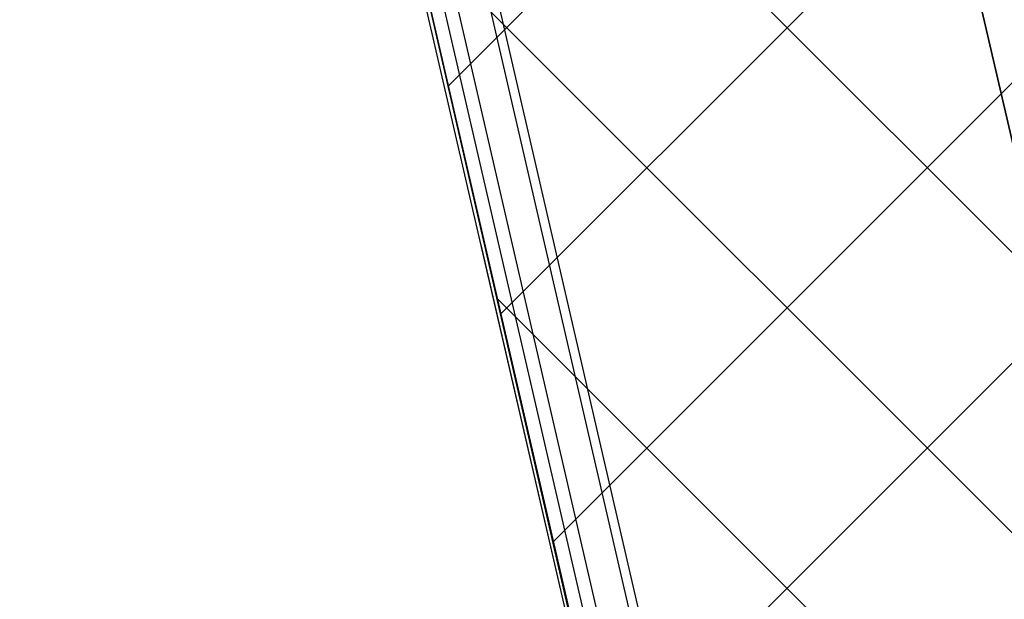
# Model space of a CAD drawing. Header units: centimetres. Extents: x -15121 to 17422, y -60492 to 0.
# Tile 94 of 256: x 1039 to 1083, y -29868 to -29842. Entities that reach past the tile are written whole.
import ezdxf

# ---------------------------------------------------------------- set-up
doc = ezdxf.new("R2010")
doc.units = ezdxf.units.CM
doc.header["$LTSCALE"] = 60
doc.linetypes.add('DP', pattern=[0.5, 0.3, -0.2])
for name, color, linetype in [('A-----SZ', 8, 'Continuous'), ('A-DRZ', 7, 'Continuous'), ('A-OKN-SY', 1, 'Continuous'), ('AIKA lampy restauracja wymiarowanie', 7, 'Continuous'), ('AIKA podłoga deski cała', 2, 'Continuous'), ('AIKA podłoga deski pod meble', 6, 'Continuous'), ('AIKA powierzchnie2', 2, 'Continuous'), ('AIKA sufity podwieszane', 8, 'Continuous'), ('AIKA ŚCIANA2', 8, 'Continuous'), ('podciagi i nadproza', 7, 'DP'), ('R-----OP', 7, 'Continuous')]:
    doc.layers.add(name, color=color, linetype=linetype)
doc.styles.add('RomanS', font='romans.shx')
doc.styles.add('wymiar', font='txt.shx', dxfattribs={"width": 0.6})
doc.dimstyles.new('Dwudziestka', dxfattribs={"dimtxt": 7, "dimasz": 0.7, "dimexe": 5, "dimexo": 0, "dimgap": 2.5, "dimtad": 1, "dimtoh": 1, "dimdec": 3, "dimrnd": 0.5, "dimdsep": 46, "dimtxsty": 'wymiar', "dimblk": 'znacznik', "dimcen": 0, "dimdle": 5, "dimse1": 1, "dimse2": 1, "dimclrd": 256, "dimclre": 256, "dimclrt": 256, "dimadec": 0, "dimazin": 0, "dimtfac": 0.4, "dimtdec": 3, "dimtix": 1, "dimtofl": 0, "dimtmove": 2, "dimatfit": 3, "dimldrblk": 'znacznik', "dimfxl": 1, "dimtolj": 1, "dimarcsym": 0})

# ---------------------------------------------------------------- blocks, each defined once
blk = doc.blocks.new('AL120')
at = {"layer": 'A-----SZ', "elevation": 0}
for points in [[(126.663, -1.364), (13.452, -1.364), (13.452, -0.764), (126.663, -0.764)], [(126.663, -2.764), (13.452, -2.764), (13.452, -3.164), (126.663, -3.164)]]:
    blk.add_lwpolyline(points, dxfattribs=at)
at = {"layer": 'A-OKN-SY'}
blk.add_arc((4.701, 2.014, 0), 129.898, 359.11054, 88.95836, dxfattribs=at)
blk = doc.blocks.new('SL podciągi restauracja')
at = {"layer": 'podciagi i nadproza'}
blk.add_lwpolyline([(459.243, -27265.355), (482.628, -27259.956), (515.246, -27401.24), (491.861, -27406.639), (459.243, -27265.355)], dxfattribs=at)
blk = doc.blocks.new('znacznik')
at = {"color": 0}
for points in [[(0, -5), (0, 5)], [(-4, 0), (4, 0)]]:
    blk.add_lwpolyline(points, dxfattribs=at)
at = {"color": 1}
blk.add_lwpolyline([(-2.121, -2.121), (2.121, 2.121)], dxfattribs=at)
blk = doc.blocks.new('*D7129')
at = {"layer": 'AIKA lampy restauracja wymiarowanie', "lineweight": -2, "transparency": 16777216}
blk.add_line((1353.375, -29798.181), (1087.878, -29862.045), dxfattribs=at)
at = {"layer": 'Defpoints', "color": 0, "transparency": 16777216}
for p in [(1342.635, -29750.54), (1074.721, -29810.341), (1087.197, -29862.208)]:
    blk.add_point(p, dxfattribs=at)
at = {"layer": 'AIKA lampy restauracja wymiarowanie', "lineweight": -2, "transparency": 16777216, "xscale": 0.7, "yscale": 0.7, "zscale": 0.7}
for p, rotation in [((1354.055, -29798.018), 13.5250850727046), ((1087.197, -29862.208), 193.5250850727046)]:
    blk.add_blockref('znacznik', p, dxfattribs=dict(at, rotation=rotation))
at = {"layer": 'AIKA lampy restauracja wymiarowanie', "transparency": 16777216, "insert": (1219.223, -29824.279), "char_height": 7, "attachment_point": 5, "rotation": 13.5251, "style": 'wymiar'}
blk.add_mtext('\\A1;274.5', dxfattribs=at)

msp = doc.modelspace()

# ---------------------------------------------------------------- hatches: boundary and pattern name
at = {"layer": 'AIKA sufity podwieszane', "transparency": 33554610}
h = msp.add_hatch(dxfattribs=at)
h.set_pattern_fill('ANSI37', color=256, scale=2.771036)
h.set_pattern_definition([(45, (5073.432, 672.602), (-6.221154, 6.221154), []), (135, (5073.432, 672.602), (-6.221154, -6.221154), [])])
h.paths.add_polyline_path([(1895.3422, -29622.938), (1051.961, -29817.6477), (1083.6791, -29955.0339), (1108.8373, -29949.2257), (1118.7352, -29992.098), (1098.8606, -29996.6864), (1151.9491, -30226.6377), (1171.8236, -30222.0493), (1195.98, -30326.6818), (1176.0567, -30331.2815), (1229.1072, -30560.8465), (1247.0331, -30556.708), (1258.8797, -30599.1305), (1239.2948, -30603.652), (1271.0129, -30741.0382), (1888.861, -30598.3967), (1885.2618, -30582.8068), (1928.1341, -30572.909), (1931.7333, -30588.4989), (1951.2207, -30583.9999), (1954.8998, -30599.9359), (2063.0549, -30574.9663), (2055.7765, -30543.4404), (2098.6488, -30533.5425), (2102.248, -30549.1325), (2108.8207, -30547.615)])

# ---------------------------------------------------------------- linework, layer by layer
at = {"layer": 'AIKA podłoga deski cała'}
msp.add_lwpolyline([(1888.861, -30598.3967), (1266.0671, -30744.1528), (1233.9166, -30604.8937), (1258.8797, -30599.1305), (1248.9789, -30556.2588), (1229.073, -30560.8544), (1175.9846, -30330.9033), (1195.8934, -30326.3069), (1171.8236, -30222.0493), (1151.9491, -30226.6377), (1098.8606, -29996.6864), (1118.7352, -29992.098), (1108.8373, -29949.2257), (1083.5062, -29955.0738), (1051.7856, -29817.6882), (1897.5708, -29622.4235)], dxfattribs=at)
at = {"layer": 'AIKA podłoga deski pod meble'}
msp.add_line((1051.9947, -29817.7939), (1083.9536, -29957.0231), dxfattribs=at)
at = {"layer": 'AIKA powierzchnie2'}
msp.add_lwpolyline([(1888.861, -30598.3967), (1271.0129, -30741.0382), (1239.2948, -30603.652), (1258.8797, -30599.1305), (1247.0331, -30556.708), (1229.1072, -30560.8465), (1176.0567, -30331.2815), (1195.98, -30326.6818), (1171.8236, -30222.0493), (1151.9491, -30226.6377), (1098.8606, -29996.6864), (1118.7352, -29992.098), (1108.8373, -29949.2257), (1083.6791, -29955.0339), (1051.961, -29817.6477), (1895.3422, -29622.938)], dxfattribs=at)
at = {"layer": 'AIKA sufity podwieszane', "transparency": 33554610}
msp.add_lwpolyline([(1888.861, -30598.3967), (1271.0129, -30741.0382), (1239.2948, -30603.652), (1258.8797, -30599.1305), (1247.0331, -30556.708), (1229.1072, -30560.8465), (1176.0567, -30331.2815), (1195.98, -30326.6818), (1171.8236, -30222.0493), (1151.9491, -30226.6377), (1098.8606, -29996.6864), (1118.7352, -29992.098), (1108.8373, -29949.2257), (1083.6791, -29955.0339), (1051.961, -29817.6477), (1895.3422, -29622.938)], dxfattribs=at)
at = {"layer": 'AIKA ŚCIANA2'}
msp.add_line((1289.0989, -30738.9153), (1016.6832, -29558.9532), dxfattribs=at)
msp.add_line((1289.0989, -30738.9153), (1016.6832, -29558.9532), dxfattribs=at)
msp.add_lwpolyline([(1891.2596, -30599.8956), (1289.0989, -30738.9153), (1016.6832, -29558.9532), (2434.5985, -29231.6017), (3265.0511, -29231.6017), (3265.0511, -30391.6017), (3257.0511, -30391.6017), (3257.0511, -30407.6017), (2734.6181, -30407.6017), (2730.4905, -30389.723), (2691.5157, -30398.721), (2695.1149, -30414.311), (1930.2344, -30590.8975)], dxfattribs=at)

# ---------------------------------------------------------------- block references
at = {"layer": 'A-DRZ', "xscale": -1, "rotation": 102.9999999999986}
msp.add_blockref('AL120', (1051.2229, -29815.251, 0), dxfattribs=at)
at = {"layer": 'AIKA ŚCIANA2'}
msp.add_blockref('SL podciągi restauracja', (592.0924, -2550.3843), dxfattribs=at)

# ---------------------------------------------------------------- texts
at = {"layer": 'R-----OP', "insert": (999.8432, -29871.9409, 0), "char_height": 20, "width": 331.558482, "attachment_point": 1, "rotation": 13, "style": 'RomanS'}
msp.add_mtext('\\pxql;{\\W0.7;120\\P230+30}', dxfattribs=at)

# ---------------------------------------------------------------- dimensions: what is measured, and where the dimension line sits
at = {"layer": 'AIKA lampy restauracja wymiarowanie', "color": 2}
dim = msp.add_linear_dim(base=(1087.1969, -29862.2083), p1=(1342.6351, -29750.5404), p2=(1074.7206, -29810.3407), angle=13.52509, dimstyle='Dwudziestka', dxfattribs=at)
dim.commit()
dim.dimension.update_dxf_attribs({"geometry": '*D7129', "text_midpoint": (1219.2229, -29824.2793)})

doc.saveas('drawing.dxf')
